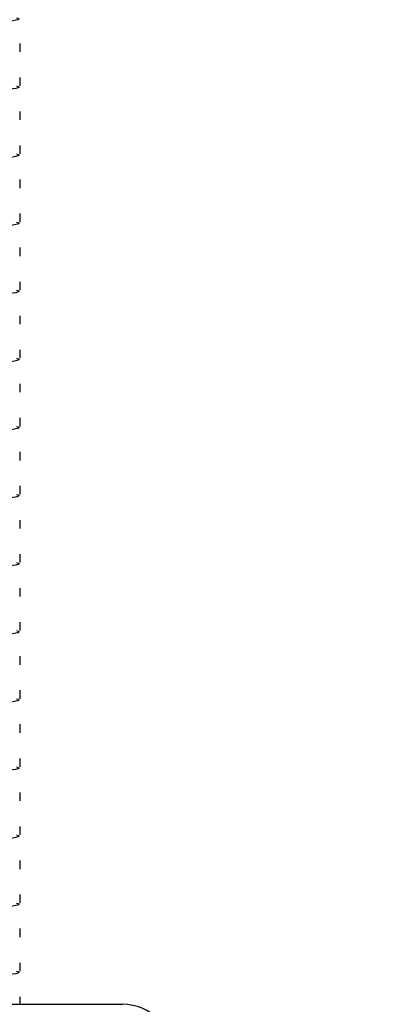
# Model space of a CAD drawing. Header units: millimetres. Extents: x 0 to 420, y 0 to 297.
# Tile 92 of 106: x 320.239 to 320.813, y 193.765 to 195.299. Entities that reach past the tile are written whole.
import ezdxf

# ---------------------------------------------------------------- set-up
doc = ezdxf.new("R2010")
doc.units = ezdxf.units.MM
doc.layers.add('QUOTE', color=174, linetype='Continuous')
doc.styles.add('SLDTEXTSTYLE3', font='TXT', dxfattribs={"width": 0.75})
doc.dimstyles.new('SLDDIMSTYLE0', dxfattribs={"dimtxt": 3, "dimasz": 3, "dimexe": 0, "dimexo": 0.0625, "dimgap": 0.75, "dimtad": 1, "dimlfac": 18.853083, "dimrnd": 1e-09, "dimzin": 12, "dimdsep": 46, "dimtxsty": 'SLDTEXTSTYLE3', "dimsah": 1, "dimcen": 0.09, "dimadec": 0, "dimazin": 3, "dimtfac": 1, "dimtdec": 3, "dimtofl": 0, "dimtmove": 0, "dimatfit": 3, "dimfxl": 0, "dimfrac": 2, "dimtolj": 1, "dimtzin": 12, "dimarcsym": 0})

# ---------------------------------------------------------------- blocks, each defined once
blk = doc.blocks.new('_D_2')
at = {"layer": 'QUOTE'}
for p, q in [((318.5003, 239.4393), (331.3954, 239.4393)), ((329.3954, 191.2191), (329.3954, 239.4393)), ((324.9747, 191.2191), (331.3954, 191.2191))]:
    blk.add_line(p, q, dxfattribs=at)
for points in [[(329.3954, 239.4393), (328.8954, 236.4393), (329.8954, 236.4393)], [(329.3954, 191.2191), (329.8954, 194.2191), (328.8954, 194.2191)]]:
    blk.add_solid(points, dxfattribs=at)
at = {"layer": 'QUOTE', "insert": (325.5282, 210.3417), "char_height": 3, "attachment_point": 1, "rotation": 90, "style": 'SLDTEXTSTYLE3'}
blk.add_mtext('909,1', dxfattribs=at)

msp = doc.modelspace()

# ---------------------------------------------------------------- linework, layer by layer
at = {"color": 7, "linetype": 'Continuous', "lineweight": 25}
for p, q in [((320.23977, 195.24883), (320.23977, 195.26205)), ((320.23977, 195.1958), (320.23977, 195.20903)), ((320.23977, 195.14274), (320.23977, 195.15597)), ((320.23977, 195.08972), (320.23977, 195.10294)), ((320.23977, 195.03666), (320.23977, 195.04989)), ((320.23977, 194.98364), (320.23977, 194.99686)), ((320.23977, 194.93058), (320.23977, 194.9438)), ((320.23977, 194.87755), (320.23977, 194.89078)), ((320.23977, 194.82449), (320.23977, 194.83772)), ((320.23977, 194.77147), (320.23977, 194.78469)), ((320.23977, 194.71841), (320.23977, 194.73164)), ((320.23977, 194.66539), (320.23977, 194.67861)), ((320.23977, 194.61232), (320.23977, 194.62555)), ((320.23977, 194.5593), (320.23977, 194.57253)), ((320.23977, 194.50624), (320.23977, 194.51947)), ((320.23977, 194.45322), (320.23977, 194.46644)), ((320.23977, 194.40016), (320.23977, 194.41339)), ((320.23977, 194.34714), (320.23977, 194.36036)), ((320.23977, 194.29407), (320.23977, 194.3073)), ((320.23977, 194.24105), (320.23977, 194.25428)), ((320.23977, 194.18799), (320.23977, 194.20122)), ((320.23977, 194.13497), (320.23977, 194.14819)), ((320.23977, 194.08191), (320.23977, 194.09514)), ((320.23977, 194.02889), (320.23977, 194.04211)), ((320.23977, 193.97582), (320.23977, 193.98905)), ((320.23977, 193.9228), (320.23977, 193.93603)), ((320.23977, 193.86974), (320.23977, 193.88297)), ((320.23977, 193.81672), (320.23977, 193.82994)), ((320.23977, 193.76507), (320.23977, 193.77689)), ((319.86603, 193.76507), (320.3989, 193.76507))]:
    msp.add_line(p, q, dxfattribs=at)
msp.add_arc((320.3989, 193.68551), 0.07956, 0, 90, dxfattribs=at)
for points in [[(320.23427, 195.30189), (320.23581, 195.30139), (320.2437, 195.29885), (320.22455, 195.29579), (320.18934, 195.29351), (320.18812, 195.29344)], [(320.23427, 195.1958), (320.23581, 195.19531), (320.2437, 195.19277), (320.22455, 195.18971), (320.18934, 195.18743), (320.18812, 195.18735)], [(320.23427, 195.08972), (320.23581, 195.08922), (320.2437, 195.08669), (320.22455, 195.08362), (320.18934, 195.08135), (320.18812, 195.08127)], [(320.23427, 194.98364), (320.23581, 194.98314), (320.2437, 194.9806), (320.22455, 194.97754), (320.18934, 194.97526), (320.18812, 194.97519)], [(320.23427, 194.87755), (320.23581, 194.87706), (320.2437, 194.87452), (320.22455, 194.87146), (320.18934, 194.86918), (320.18812, 194.8691)], [(320.23427, 194.77147), (320.23581, 194.77097), (320.2437, 194.76844), (320.22455, 194.76537), (320.18934, 194.7631), (320.18812, 194.76302)], [(320.23427, 194.66539), (320.23581, 194.66489), (320.2437, 194.66235), (320.22455, 194.65929), (320.18934, 194.65701), (320.18812, 194.65694)], [(320.23427, 194.5593), (320.23581, 194.55881), (320.2437, 194.55627), (320.22455, 194.55321), (320.18934, 194.55093), (320.18812, 194.55085)], [(320.23427, 194.45322), (320.23581, 194.45272), (320.2437, 194.45019), (320.22455, 194.44712), (320.18934, 194.44485), (320.18812, 194.44477)], [(320.23427, 194.34714), (320.23581, 194.34664), (320.2437, 194.3441), (320.22455, 194.34104), (320.18934, 194.33876), (320.18812, 194.33869)], [(320.23427, 194.24105), (320.23581, 194.24056), (320.2437, 194.23802), (320.22455, 194.23496), (320.18934, 194.23268), (320.18812, 194.2326)], [(320.23427, 194.13497), (320.23581, 194.13447), (320.2437, 194.13194), (320.22455, 194.12887), (320.18934, 194.1266), (320.18812, 194.12652)], [(320.23427, 194.02889), (320.23581, 194.02839), (320.2437, 194.02585), (320.22455, 194.02279), (320.18934, 194.02051), (320.18812, 194.02044)], [(320.23427, 193.9228), (320.23581, 193.92231), (320.2437, 193.91977), (320.22455, 193.91671), (320.18934, 193.91443), (320.18812, 193.91435)], [(320.23427, 193.81672), (320.23581, 193.81622), (320.2437, 193.81368), (320.22455, 193.81062), (320.18934, 193.80835), (320.18812, 193.80827)]]:
    msp.add_open_spline(points, degree=3, knots=[0, 0, 0, 0, 0.1902956, 0.9720933, 1, 1, 1, 1], dxfattribs=at)

# ---------------------------------------------------------------- dimensions: what is measured, and where the dimension line sits
at = {"layer": 'QUOTE'}
dim = msp.add_linear_dim(base=(329.39539, 239.4393), p1=(322.9747, 191.21907), p2=(316.50033, 239.4393), angle=90, dimstyle='SLDDIMSTYLE0', dxfattribs=at)
dim.commit()
dim.dimension.update_dxf_attribs({"geometry": '_D_2', "text_midpoint": (329.39539, 215.32919), "dimtype": 160})

doc.saveas('drawing.dxf')
